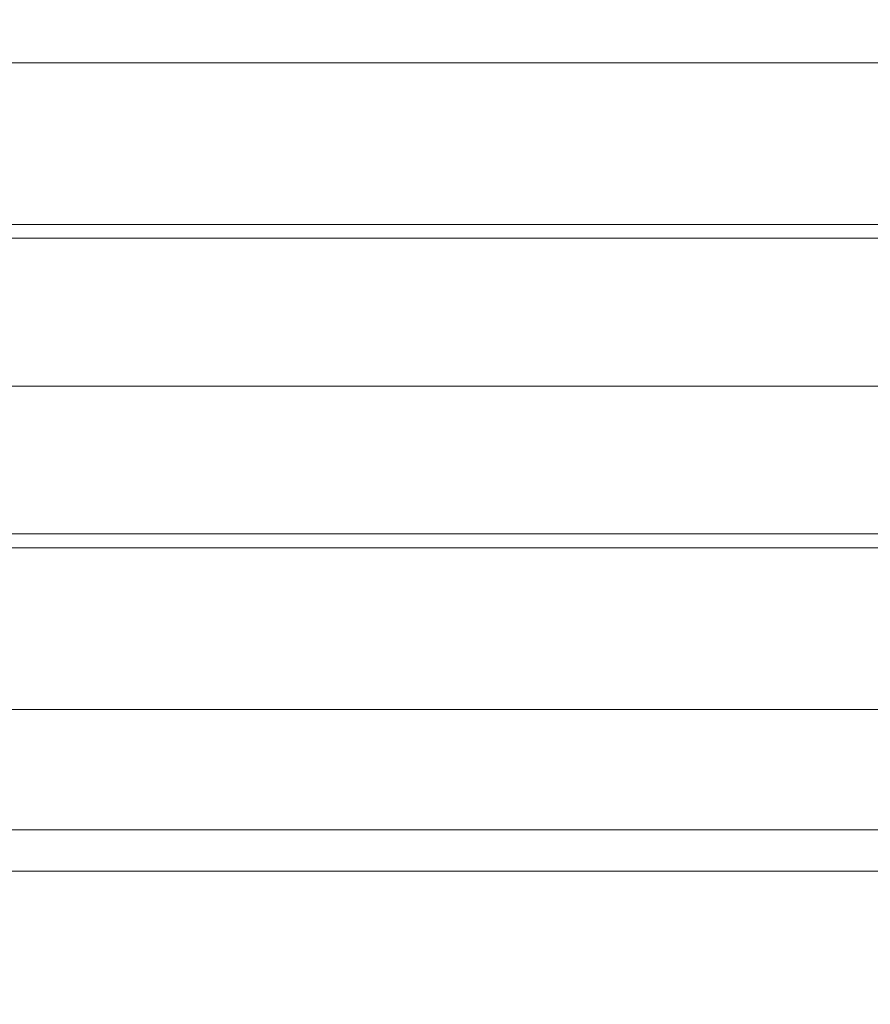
# Model space of a CAD drawing. Header units: centimetres. Extents: x -17.4 to 18.6, y -72.7 to -70.7.
# Tile 93 of 256: x -17.41453 to -17.41013, y -71.21257 to -71.20748. Entities that reach past the tile are written whole.
import ezdxf

# ---------------------------------------------------------------- set-up
doc = ezdxf.new("R2010")
doc.units = ezdxf.units.CM
doc.header["$LTSCALE"] = 2.54
doc.layers.add('Lucido design-1', color=7, linetype='Continuous')

# ---------------------------------------------------------------- blocks, each defined once
blk = doc.blocks.new('Gruppo-7-1')
at = {"color": 178, "linetype": 'Continuous', "lineweight": 9}
for points in [[(18.5810802, -71.206865, -1972.3186738), (-17.4189198, -71.206865, -1972.3186738), (-17.4189198, -71.207701, -1972.3186176), (18.5810802, -71.207701, -1972.3186176)], [(18.5810802, -71.2086079, -1972.5370684), (-17.4189198, -71.2086079, -1972.5370684), (-17.4189198, -71.2070797, -1972.5370335), (18.5810802, -71.2070797, -1972.5370335)], [(18.5810802, -71.207701, -1972.3186176), (-17.4189198, -71.207701, -1972.3186176), (-17.4189198, -71.2085368, -1972.318559), (18.5810802, -71.2085368, -1972.318559)], [(18.5810802, -71.2085368, -1972.318559), (-17.4189198, -71.2085368, -1972.318559), (-17.4189198, -71.2093724, -1972.3184978), (18.5810802, -71.2093724, -1972.3184978)], [(18.5810802, -71.2101361, -1972.5370988), (-17.4189198, -71.2101361, -1972.5370988), (-17.4189198, -71.2086079, -1972.5370684), (18.5810802, -71.2086079, -1972.5370684)], [(18.5810802, -71.2093724, -1972.3184978), (-17.4189198, -71.2093724, -1972.3184978), (-17.4189198, -71.2102079, -1972.3184341), (18.5810802, -71.2102079, -1972.3184341)], [(18.5810802, -71.2116644, -1972.5371244), (-17.4189198, -71.2116644, -1972.5371244), (-17.4189198, -71.2101361, -1972.5370988), (18.5810802, -71.2101361, -1972.5370988)], [(18.5810802, -71.2102079, -1972.3184341), (-17.4189198, -71.2102079, -1972.3184341), (-17.4189198, -71.2110431, -1972.318368), (18.5810802, -71.2110431, -1972.318368)], [(18.5810802, -71.2110431, -1972.318368), (-17.4189198, -71.2110431, -1972.318368), (-17.4189198, -71.2118782, -1972.3182994), (18.5810802, -71.2118782, -1972.3182994)], [(18.5810802, -71.2131928, -1972.5371454), (-17.4189198, -71.2131928, -1972.5371454), (-17.4189198, -71.2116644, -1972.5371244), (18.5810802, -71.2116644, -1972.5371244)], [(18.5810802, -71.2118782, -1972.3182994), (-17.4189198, -71.2118782, -1972.3182994), (-17.4189198, -71.212713, -1972.3182283), (18.5810802, -71.212713, -1972.3182283)]]:
    blk.add_3dface(points, dxfattribs=at)
blk = doc.blocks.new('Gruppo-8-1')
at = {"color": 1}
blk.add_blockref('Gruppo-7-1', (0, 0), dxfattribs=at)

msp = doc.modelspace()

# ---------------------------------------------------------------- block references
at = {"layer": 'Lucido design-1', "color": 1, "true_color": 0xff0000}
msp.add_blockref('Gruppo-8-1', (0, 0), dxfattribs=at)

doc.saveas('drawing.dxf')
